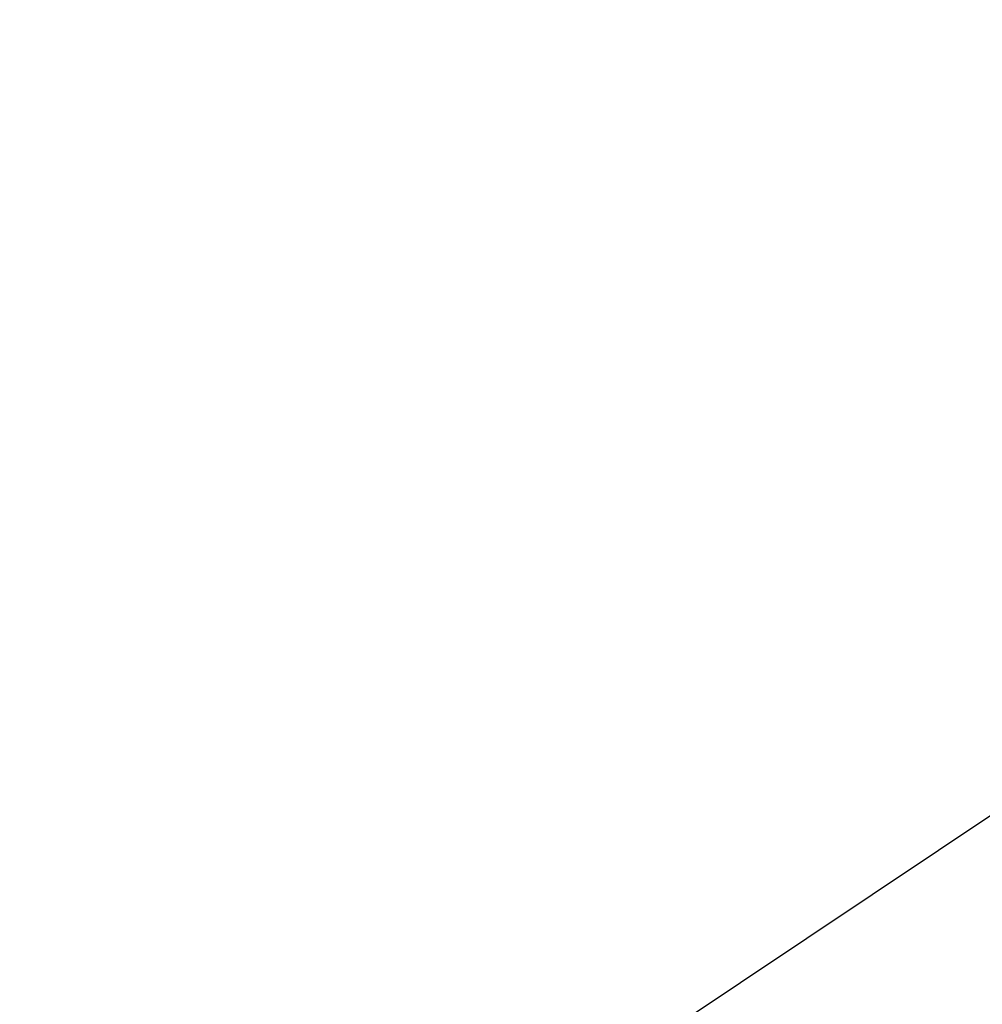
# Model space of a CAD drawing. Extents: x -219 to 381, y -9 to 31.
# Tile 116 of 256: x -0.609288 to -0.608428, y 18.235535 to 18.236414. Entities that reach past the tile are written whole.
import ezdxf

# ---------------------------------------------------------------- set-up
doc = ezdxf.new("R2010")
doc.units = 0
doc.header["$LTSCALE"] = 25.4
doc.layers.get('0').update_dxf_attribs({"color": 13, "linetype": 'CONTINUOUS'})

# ---------------------------------------------------------------- blocks, each defined once
blk = doc.blocks.new('IMPULSE-LED-S-8115_STL_1')
at = {"color": 250}
blk.add_line((-0.6753791, 18.19091225, 2.08437514), (-0.36038491, 18.40162849, 1.86508107), dxfattribs=at)
blk.add_line((-0.6753791, 18.19091225, 2.08437514), (-0.36038491, 18.40162849, 1.86508107), dxfattribs=at)
mesh = blk.add_polyface(dxfattribs=at)
corners = [(-0.47747144, 18.23573494, 2.28578281), (-0.57162994, 18.38628769, 2.27408814), (-0.73710847, 18.29406166, 2.16471314)]
mesh.append_faces([[corners[k] for k in face] for face in [(0, 1, 2)]], dxfattribs={"color": 250})
mesh = blk.add_polyface(dxfattribs=at)
corners = [(-0.30315214, 18.31756973, 218.1590271), (-0.33916643, 18.3690834, 218.15475464), (-0.60927045, 18.09430695, 217.9402771)]
mesh.append_faces([[corners[k] for k in face] for face in [(0, 1, 2)]], dxfattribs={"color": 250})
mesh = blk.add_polyface(dxfattribs=at)
corners = [(-0.23803508, 18.23431969, 218.1660614), (-0.30315214, 18.31756973, 218.1590271), (-0.60927045, 18.09430695, 217.9402771)]
mesh.append_faces([[corners[k] for k in face] for face in [(0, 1, 2)]], dxfattribs={"color": 250})
mesh = blk.add_polyface(dxfattribs=at)
corners = [(-0.71000582, 18.24698639, 217.84262085), (-0.62019336, 18.10943604, 217.85176086), (-0.60927045, 18.09430695, 217.9402771)]
mesh.append_faces([[corners[k] for k in face] for face in [(0, 1, 2)]], dxfattribs={"color": 250})
mesh = blk.add_polyface(dxfattribs=at)
corners = [(-0.47747144, 18.23573494, 2.28578281), (-0.63281828, 18.1273098, 2.17640781), (-0.57746679, 18.05192184, 2.18190742)]
mesh.append_faces([[corners[k] for k in face] for face in [(0, 1, 2)]], dxfattribs={"color": 250})

msp = doc.modelspace()

# ---------------------------------------------------------------- block references
at = {"color": 0}
msp.add_blockref('IMPULSE-LED-S-8115_STL_1', (0, 0), dxfattribs=at)

doc.saveas('drawing.dxf')
